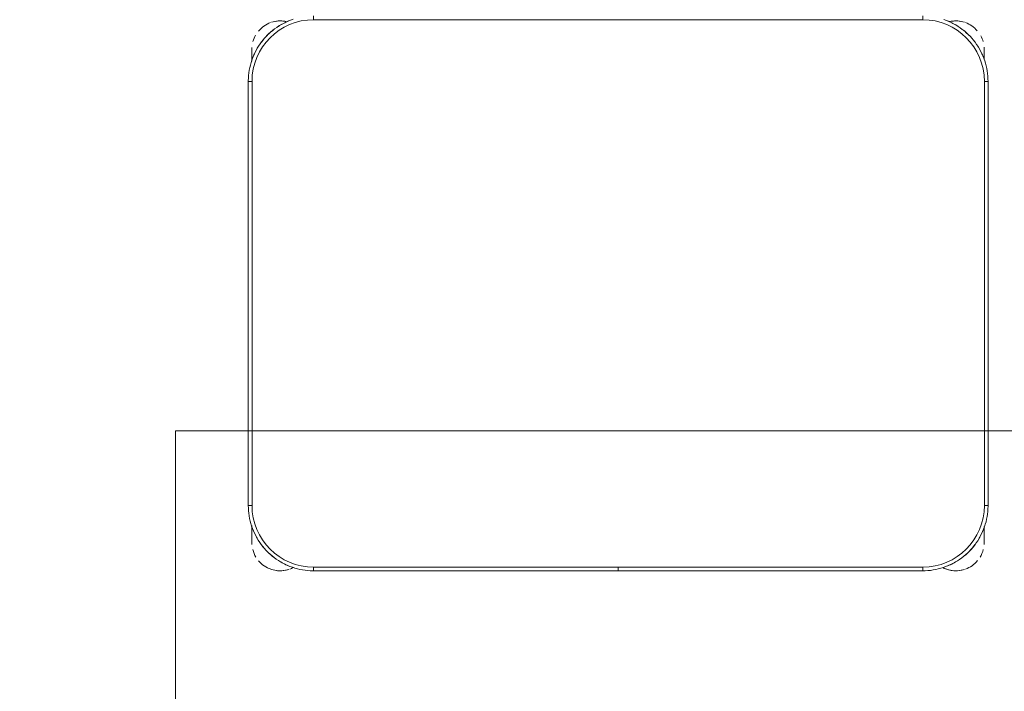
# Model space of a CAD drawing. Header units: metres. Extents: x 3 to 43.5, y -74 to -48.5.
# Tile 93 of 209: x 35.3 to 36.1, y -57.1 to -56.6. Entities that reach past the tile are written whole.
import ezdxf

# ---------------------------------------------------------------- set-up
doc = ezdxf.new("R2010")
doc.units = ezdxf.units.M
doc.layers.add('1PAV - FRIG_dwg', color=7, linetype='Continuous', lineweight=18, true_color=0x767676)
doc.layers.add('TUB_FRIGO', color=30, linetype='Continuous', lineweight=18, true_color=0xff7f00)
doc.layers.add('I-FURN', color=7, linetype='Continuous', lineweight=18)

# ---------------------------------------------------------------- blocks, each defined once
blk = doc.blocks.new('ConjuntoParaAlunoTamanho6 - CJA06_ConjuntoParaAlunoTamanho6-V50-1PAV - FRIGORÍFICA')
at = {"layer": 'I-FURN', "color": 253, "true_color": 0xaaaaaa}
for p, q in [((-0.247, 0.06497), (-0.247, 0.06197)), ((0.247, 0.06497), (0.247, 0.06197)), ((-0.29713, 0.03797), (-0.29713, 0.02828)), ((-0.29713, 0.02878), (-0.29713, 0.03797)), ((0.29687, 0.03797), (0.29687, 0.02961)), ((0.29687, 0.03299), (0.29687, 0.03797)), ((-0.3, 0.01197), (-0.3, -0.33203)), ((-0.3, 0.01197), (-0.297, 0.01197)), ((-0.3, 0.01197), (-0.3, -0.33203)), ((0.3, 0.01197), (0.297, 0.01197)), ((0.3, -0.33203), (0.3, 0.01197)), ((0.3, -0.33203), (0.3, 0.01197)), ((-0.3, -0.33203), (-0.297, -0.33203)), ((0.3, -0.33203), (0.297, -0.33203)), ((-0.29713, -0.34835), (-0.29713, -0.35394)), ((-0.29713, -0.34868), (-0.29713, -0.36203)), ((0.29687, -0.35394), (0.29687, -0.3492)), ((0.29687, -0.36203), (0.29687, -0.34961)), ((-0.29713, -0.35705), (-0.29713, -0.36203)), ((0.29687, -0.36203), (0.29687, -0.35705)), ((-0.247, -0.38503), (-0.247, -0.38203)), ((-0.00005, -0.38203), (-0.00005, -0.38503)), ((0.00005, -0.38503), (0.00005, -0.38203)), ((0.247, -0.38503), (0.247, -0.38203)), ((-0.247, -0.38503), (-0.00005, -0.38503)), ((-0.247, -0.38503), (-0.00005, -0.38503)), ((0.00005, -0.38503), (0.247, -0.38503)), ((0.00005, -0.38503), (0.247, -0.38503))]:
    blk.add_line(p, q, dxfattribs=at)
at = {"layer": 'I-FURN', "color": 253, "true_color": 0xaaaaaa, "flags": 128}
for points in [[(-0.26367, 0.06228), (-0.26567, 0.06157), (-0.26764, 0.06078), (-0.26957, 0.05992), (-0.27147, 0.05898), (-0.27333, 0.05796), (-0.27515, 0.05687), (-0.27693, 0.05571), (-0.27865, 0.05448), (-0.28033, 0.05318), (-0.28195, 0.05181), (-0.28351, 0.05038), (-0.28502, 0.04889), (-0.28647, 0.04734), (-0.28785, 0.04574), (-0.28917, 0.04407), (-0.29042, 0.04236), (-0.2916, 0.0406), (-0.29271, 0.0388), (-0.29374, 0.03695), (-0.29471, 0.03506), (-0.29559, 0.03313), (-0.2964, 0.03117), (-0.29713, 0.02918), (-0.29777, 0.02716), (-0.29834, 0.02512), (-0.29883, 0.02306), (-0.29923, 0.02097), (-0.29955, 0.01888), (-0.29978, 0.01677), (-0.29993, 0.01466), (-0.3, 0.01254), (-0.3, 0.01197)], [(0.3, 0.01197), (0.29996, 0.01409), (0.29983, 0.0162), (0.29962, 0.01831), (0.29932, 0.02041), (0.29894, 0.0225), (0.29848, 0.02456), (0.29794, 0.02661), (0.29731, 0.02864), (0.2966, 0.03064), (0.29582, 0.03261), (0.29495, 0.03454), (0.29401, 0.03644), (0.29299, 0.0383), (0.2919, 0.04012), (0.29074, 0.04189), (0.28951, 0.04362), (0.28821, 0.04529), (0.28685, 0.04691), (0.28542, 0.04848), (0.28393, 0.04999), (0.28238, 0.05143), (0.28077, 0.05282), (0.27911, 0.05413), (0.2774, 0.05538), (0.27564, 0.05656), (0.27383, 0.05767), (0.27198, 0.05871), (0.27009, 0.05967), (0.26816, 0.06056), (0.2662, 0.06136), (0.26421, 0.06209)], [(0.247, 0.06197), (0.1235, 0.06197), (0, 0.06197), (-0.1235, 0.06197), (-0.247, 0.06197)], [(-0.247, 0.06197), (-0.1235, 0.06197), (0, 0.06197), (0.1235, 0.06197), (0.247, 0.06197)], [(-0.29713, 0.03797), (-0.29713, 0.03796), (-0.29713, 0.03792), (-0.29713, 0.03785), (-0.29713, 0.03775), (-0.29713, 0.03763), (-0.29713, 0.03748), (-0.29713, 0.03731), (-0.29713, 0.03711), (-0.29713, 0.03688), (-0.29713, 0.03663), (-0.29713, 0.03635), (-0.29713, 0.03605), (-0.29713, 0.03572), (-0.29713, 0.03537), (-0.29713, 0.035), (-0.29713, 0.03461), (-0.29713, 0.03419), (-0.29713, 0.03375), (-0.29713, 0.03329), (-0.29713, 0.03282), (-0.29713, 0.03232), (-0.29713, 0.0318), (-0.29713, 0.03127), (-0.29713, 0.03072), (-0.29713, 0.03016), (-0.29713, 0.02958), (-0.29713, 0.02898)], [(0.29687, 0.03), (0.29687, 0.03057), (0.29687, 0.03112), (0.29687, 0.03166), (0.29687, 0.03218), (0.29687, 0.03268), (0.29687, 0.03317), (0.29687, 0.03363), (0.29687, 0.03407), (0.29687, 0.0345), (0.29687, 0.0349), (0.29687, 0.03528), (0.29687, 0.03563), (0.29687, 0.03596), (0.29687, 0.03627), (0.29687, 0.03656), (0.29687, 0.03682), (0.29687, 0.03705), (0.29687, 0.03726), (0.29687, 0.03744), (0.29687, 0.0376), (0.29687, 0.03772), (0.29687, 0.03783), (0.29687, 0.0379), (0.29687, 0.03795), (0.29687, 0.03797)], [(-0.297, 0.01197), (-0.297, -0.07403), (-0.297, -0.16003), (-0.297, -0.24603), (-0.297, -0.33203)], [(-0.297, -0.33203), (-0.297, -0.24603), (-0.297, -0.16003), (-0.297, -0.07403), (-0.297, 0.01197)], [(0.297, -0.33203), (0.297, -0.24603), (0.297, -0.16003), (0.297, -0.07403), (0.297, 0.01197)], [(0.297, 0.01197), (0.297, -0.07403), (0.297, -0.16003), (0.297, -0.24603), (0.297, -0.33203)], [(-0.3, -0.33203), (-0.29996, -0.33415), (-0.29983, -0.33627), (-0.29962, -0.33838), (-0.29932, -0.34048), (-0.29894, -0.34256), (-0.29848, -0.34463), (-0.29794, -0.34668), (-0.29731, -0.34871), (-0.2966, -0.3507), (-0.29582, -0.35267), (-0.29495, -0.35461), (-0.29401, -0.35651), (-0.29299, -0.35837), (-0.2919, -0.36019), (-0.29074, -0.36196), (-0.28951, -0.36368), (-0.28821, -0.36536), (-0.28685, -0.36698), (-0.28542, -0.36855), (-0.28393, -0.37005), (-0.28238, -0.3715), (-0.28077, -0.37288), (-0.27911, -0.3742), (-0.2774, -0.37545), (-0.27564, -0.37663), (-0.27383, -0.37774), (-0.27198, -0.37878), (-0.27009, -0.37974), (-0.26816, -0.38062), (-0.2662, -0.38143), (-0.26421, -0.38216), (-0.2622, -0.38281), (-0.26015, -0.38338), (-0.25809, -0.38386), (-0.25601, -0.38426), (-0.25391, -0.38458), (-0.25181, -0.38482), (-0.24969, -0.38497), (-0.24757, -0.38503), (-0.247, -0.38503)], [(0.247, -0.38503), (0.24912, -0.38499), (0.25124, -0.38486), (0.25334, -0.38465), (0.25544, -0.38436), (0.25753, -0.38398), (0.2596, -0.38351), (0.26165, -0.38297), (0.26367, -0.38234), (0.26567, -0.38164), (0.26764, -0.38085), (0.26957, -0.37999), (0.27147, -0.37904), (0.27333, -0.37803), (0.27515, -0.37694), (0.27693, -0.37578), (0.27865, -0.37454), (0.28033, -0.37324), (0.28195, -0.37188), (0.28351, -0.37045), (0.28502, -0.36896), (0.28647, -0.36741), (0.28785, -0.3658), (0.28917, -0.36414), (0.29042, -0.36243), (0.2916, -0.36067), (0.29271, -0.35886), (0.29374, -0.35701), (0.29471, -0.35512), (0.29559, -0.3532), (0.2964, -0.35124), (0.29713, -0.34925), (0.29777, -0.34723), (0.29834, -0.34519), (0.29883, -0.34312), (0.29923, -0.34104), (0.29955, -0.33895), (0.29978, -0.33684), (0.29993, -0.33472), (0.3, -0.33261), (0.3, -0.33203)], [(-0.29713, -0.34907), (-0.29713, -0.34973), (-0.29713, -0.35038), (-0.29713, -0.35102), (-0.29713, -0.35165), (-0.29713, -0.35227), (-0.29713, -0.35288), (-0.29713, -0.35348), (-0.29713, -0.35406), (-0.29713, -0.35463), (-0.29713, -0.35518), (-0.29713, -0.35572), (-0.29713, -0.35624), (-0.29713, -0.35674), (-0.29713, -0.35722), (-0.29713, -0.35769), (-0.29713, -0.35813), (-0.29713, -0.35855), (-0.29713, -0.35895), (-0.29713, -0.35933), (-0.29713, -0.35969), (-0.29713, -0.36002), (-0.29713, -0.36033), (-0.29713, -0.36061), (-0.29713, -0.36087), (-0.29713, -0.36111), (-0.29713, -0.36131), (-0.29713, -0.3615), (-0.29713, -0.36165), (-0.29713, -0.36178), (-0.29713, -0.36188), (-0.29713, -0.36196), (-0.29713, -0.36201), (-0.29713, -0.36203)], [(0.29687, -0.36203), (0.29687, -0.36201), (0.29687, -0.36197), (0.29687, -0.36191), (0.29687, -0.36181), (0.29687, -0.36169), (0.29687, -0.36154), (0.29687, -0.36137), (0.29687, -0.36117), (0.29687, -0.36094), (0.29687, -0.36069), (0.29687, -0.36041), (0.29687, -0.36011), (0.29687, -0.35978), (0.29687, -0.35943), (0.29687, -0.35906), (0.29687, -0.35866), (0.29687, -0.35825), (0.29687, -0.35781), (0.29687, -0.35735), (0.29687, -0.35687), (0.29687, -0.35638), (0.29687, -0.35586), (0.29687, -0.35533), (0.29687, -0.35478), (0.29687, -0.35421), (0.29687, -0.35363), (0.29687, -0.35304), (0.29687, -0.35244), (0.29687, -0.35182), (0.29687, -0.35119), (0.29687, -0.35055), (0.29687, -0.3499)], [(-0.247, -0.38203), (-0.1235, -0.38203), (0, -0.38203), (0.1235, -0.38203), (0.247, -0.38203)], [(-0.00005, -0.38203), (-0.06179, -0.38203), (-0.12353, -0.38203), (-0.18526, -0.38203), (-0.247, -0.38203)], [(0.247, -0.38203), (0.18526, -0.38203), (0.12352, -0.38203), (0.06179, -0.38203), (0.00005, -0.38203)]]:
    blk.add_lwpolyline(points, dxfattribs=at)
at = {"layer": 'I-FURN', "color": 253, "true_color": 0xaaaaaa}
for centre, radius, start, end in [((-0.247, 0.01197), 0.05, 90, 180), ((-0.247, 0.01197), 0.05, 90, 180), ((-0.27413, 0.03797), 0.023, 109.92744, 140.02309), ((-0.27413, 0.03797), 0.023, 76.78758, 108), ((-0.27413, 0.03797), 0.023, 76.40434, 104.46692), ((-0.247, 0.01197), 0.053, 112.5, 122.69993), ((0.247, 0.01197), 0.05, 360, 90), ((0.247, 0.01197), 0.05, 0, 90), ((0.247, 0.01197), 0.053, 57.30007, 67.5), ((0.247, 0.01197), 0.053, 57.30007, 67.5), ((0.27387, 0.03797), 0.023, 75.53308, 103.10319), ((0.27387, 0.03797), 0.023, 72, 102.57928), ((0.27387, 0.03797), 0.023, 41.01944, 70.30683), ((-0.27413, 0.03797), 0.023, 149.97621, 164.34498), ((-0.247, 0.01197), 0.053, 127.1607, 143.14964), ((0.247, 0.01197), 0.053, 37.1607, 53.14964), ((0.247, 0.01197), 0.053, 37.1607, 53.14964), ((0.27387, 0.03797), 0.023, 15.73053, 28.0506), ((-0.247, 0.01197), 0.053, 147.30007, 157.5), ((0.247, 0.01197), 0.053, 22.5, 32.69993), ((0.247, 0.01197), 0.053, 22.5, 32.69993), ((-0.27413, 0.03797), 0.023, 176.5669, 180), ((0.27387, 0.03797), 0.023, 360, 4.00915), ((-0.247, -0.33203), 0.05, 180, 270), ((-0.247, -0.33203), 0.05, 180, 270), ((0.247, -0.33203), 0.05, 270, 360), ((0.247, -0.33203), 0.05, 270, 0), ((-0.247, -0.33203), 0.053, 202.5, 212.69993), ((0.247, -0.33203), 0.053, 327.30007, 337.5), ((0.247, -0.33203), 0.053, 327.30007, 337.5), ((-0.27413, -0.36203), 0.023, 180, 184.41224), ((-0.247, -0.33203), 0.053, 217.1607, 233.14964), ((0.247, -0.33203), 0.053, 307.1607, 323.14964), ((0.247, -0.33203), 0.053, 307.1607, 323.14964), ((0.27387, -0.36203), 0.023, 355.58784, 360), ((-0.27413, -0.36203), 0.023, 194.46313, 211.29748), ((0.27387, -0.36203), 0.023, 328.70279, 345.53679), ((-0.27413, -0.36203), 0.023, 220.15845, 250.98921), ((-0.27413, -0.36203), 0.023, 241.29896, 288), ((-0.247, -0.33203), 0.053, 237.30007, 247.5), ((-0.27413, -0.36203), 0.023, 289.64716, 297.85925), ((0.27387, -0.36203), 0.023, 242.37001, 250.98921), ((0.27387, -0.36203), 0.023, 243.53772, 288), ((0.247, -0.33203), 0.053, 292.5, 302.69993), ((0.247, -0.33203), 0.053, 292.5, 302.69993), ((0.27387, -0.36203), 0.023, 289.64716, 320.10645), ((-0.27413, -0.36203), 0.023, 255.53308, 284.42385), ((0.27387, -0.36203), 0.023, 255.53308, 284.46692)]:
    blk.add_arc(centre, radius, start, end, dxfattribs=at)
blk = doc.blocks.new('4 GRE - ESCOLA DE CINEMA E AUDIOVISUAL CINE REX R07_rvt-1-1PAV - FRIGORÍFICA')
at = {"layer": 'I-FURN', "color": 253, "lineweight": 18, "true_color": 0xaaaaaa}
blk.add_blockref('ConjuntoParaAlunoTamanho6 - CJA06_ConjuntoParaAlunoTamanho6-V50-1PAV - FRIGORÍFICA', (35.82168, -56.64244), dxfattribs=at)
blk = doc.blocks.new('1PAV - FRIG_dwg-1115125-1PAV - FRIGORÍFICA')
at = {"layer": 'TUB_FRIGO', "flags": 128}
blk.add_lwpolyline([(14.40758, 5.48603), (14.90758, 5.48603), (14.90758, 5.98603), (13.90758, 5.98603), (13.90758, 5.59755), (12.98754, 5.59755)], dxfattribs=at)

msp = doc.modelspace()

# ---------------------------------------------------------------- block references
at = {"lineweight": 5}
msp.add_blockref('4 GRE - ESCOLA DE CINEMA E AUDIOVISUAL CINE REX R07_rvt-1-1PAV - FRIGORÍFICA', (0, 0), dxfattribs=at)
at = {"layer": '1PAV - FRIG_dwg', "color": 7}
msp.add_blockref('1PAV - FRIG_dwg-1115125-1PAV - FRIGORÍFICA', (21.555, -62.9), dxfattribs=at)

doc.saveas('drawing.dxf')
